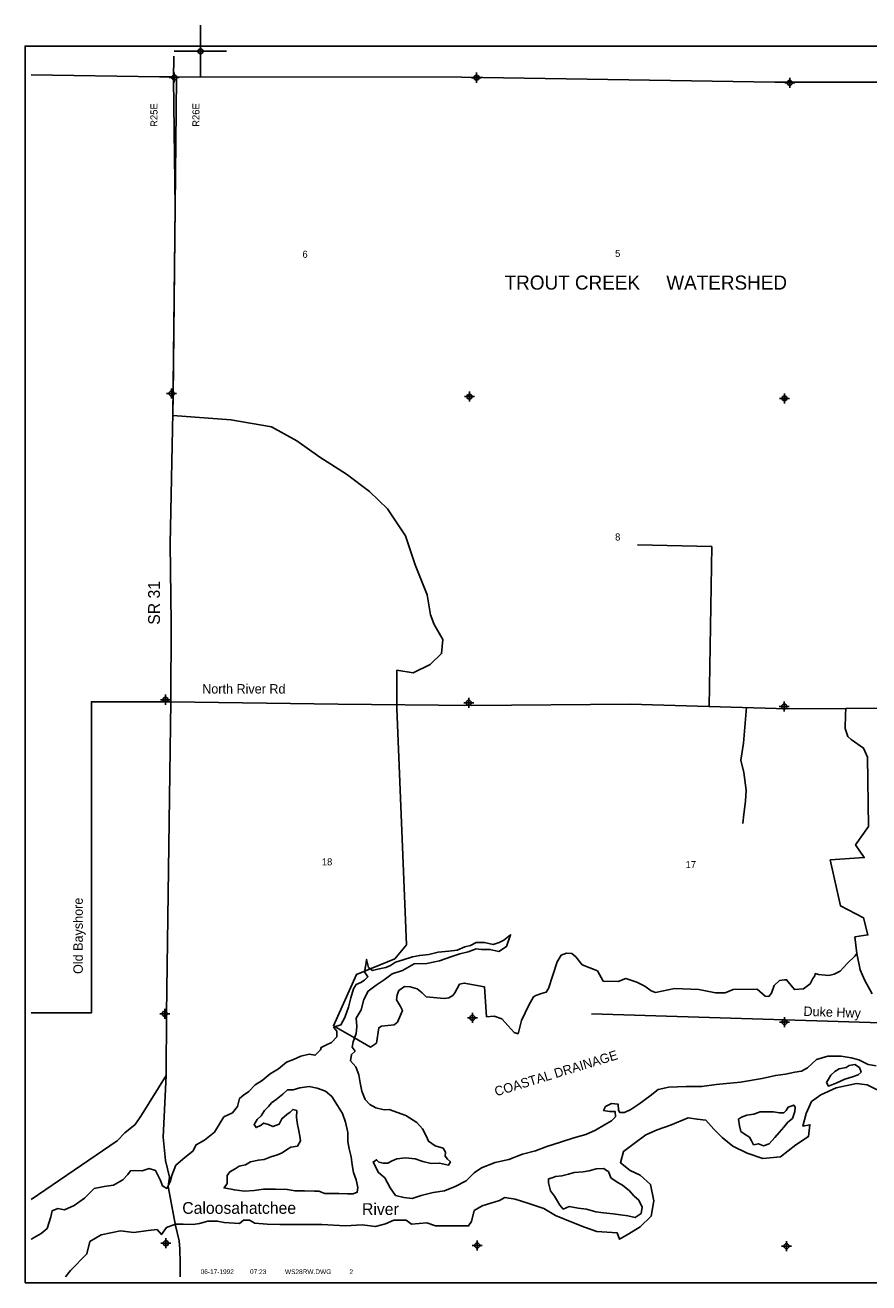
# Model space of a CAD drawing. Extents: x 248911 to 280927, y 865197 to 886883.
# Tile 1 of 2: x 248911 to 263241, y 865517 to 886883. Entities that reach past the tile are written whole.
import ezdxf
from ezdxf.enums import TextEntityAlignment as Align

# ---------------------------------------------------------------- set-up
doc = ezdxf.new("R2010")
doc.units = 0
doc.header["$LTSCALE"] = 800
doc.header["$PDMODE"] = 34
doc.header["$PDSIZE"] = 85
doc.linetypes.add('PHANTOM', pattern=[0])
doc.layers.get('0').update_dxf_attribs({"linetype": 'CONTINUOUS'})
for name, color, linetype in [('BORDER', 1, 'CONTINUOUS'), ('COUNTY', 15, 'PHANTOM'), ('MAJROADS', 9, 'CONTINUOUS'), ('MINROADS', 7, 'CONTINUOUS'), ('SEC', 2, 'CONTINUOUS'), ('TEXT', 7, 'CONTINUOUS'), ('WATER', 4, 'CONTINUOUS'), ('WSHEDS', 3, 'CONTINUOUS')]:
    doc.layers.add(name, color=color, linetype=linetype)

# ---------------------------------------------------------------- blocks, each defined once
blk = doc.blocks.new('TICK')
at = {"color": 0}
for points in [[(500, 0), (500, 1000)], [(0, 500), (1000, 500)]]:
    blk.add_lwpolyline(points, dxfattribs=at)
blk.add_point((500, 500), dxfattribs=at)
blk = doc.blocks.new('LOGON')
at = {"color": 0}
blk.add_attdef('DATE', text='', height=1, dxfattribs=at).set_placement((-1.87, 1.76), align=Align.RIGHT)
for tag, p in [('TIME', (1.56, 1.76)), ('DRAWING', (8.97, 1.76)), ('OPERATOR', (22.66, 1.76))]:
    blk.add_attdef(tag, p, '', height=1, dxfattribs=at)

msp = doc.modelspace()

# ---------------------------------------------------------------- linework, layer by layer
at = {"layer": 'BORDER', "color": 0}
msp.add_lwpolyline([(248911, 865517), (280927, 865517), (280927, 886527), (248911, 886527)], close=True, dxfattribs=at)
at = {"layer": 'COUNTY', "color": 0}
for points in [[(251433, 886003), (251194, 886003), (249011, 886040)], [(273280, 885753), (273224, 885755), (272402, 885786), (266950, 885917), (261647, 885912), (256329, 886000), (251433, 886003)]]:
    msp.add_lwpolyline(points, dxfattribs=at)
at = {"layer": 'MAJROADS', "color": 0}
for points in [[(251483, 885978), (251426, 880574), (251374, 878070), (251389, 876729), (251387, 875388), (251314, 870093), (251306, 869037), (251257, 867990), (251296, 867596), (251361, 867311), (251343, 867152), (251463, 866489), (251529, 866229), (251536, 866086), (251543, 865860), (251543, 865617)], [(251387, 875388), (250037, 875388), (250037, 870103), (249011, 870103)], [(262849, 875273), (261861, 875267), (259189, 875345), (256499, 875324), (254228, 875349), (251387, 875388)], [(266284, 875259), (266265, 875260), (265439, 875290), (262849, 875273)], [(249011, 866935), (250476, 867932), (250603, 868065), (250780, 868207), (250890, 868365), (251306, 869037)]]:
    msp.add_lwpolyline(points, dxfattribs=at)
at = {"layer": 'MINROADS', "color": 0}
for points in [[(260530, 875306), (260573, 878026), (259312, 878056)], [(261166, 875297), (261112, 874687), (261069, 874394), (261116, 874184), (261160, 873887), (261147, 873697), (261119, 873478), (261102, 873321)], [(267048, 870616), (264411, 870670), (264300, 870630), (264205, 870552), (264154, 870466), (264076, 870094), (264025, 870036), (263948, 869960), (263814, 869925), (258531, 870087)]]:
    msp.add_lwpolyline(points, dxfattribs=at)
at = {"layer": 'SEC', "color": 0}
for p in [(251444, 885994), (256579, 885991), (261897, 885903), (251398, 880625), (256457, 880572), (261809, 880543), (251294, 875424), (256445, 875370), (261805, 875307), (251281, 870088), (256508, 870018), (261809, 869947), (251302, 866189), (256589, 866152), (261842, 866140)]:
    msp.add_point(p, dxfattribs=at)
at = {"layer": 'WATER', "color": 0}
for points in [[(249011, 866254), (249025, 866265), (249185, 866357), (249286, 866440), (249346, 866640), (249372, 866741), (249464, 866782), (249581, 866756), (249741, 866830), (249918, 866955), (249977, 867013), (250086, 867121), (250254, 867153), (250413, 867177), (250573, 867269), (250657, 867360), (250699, 867418), (250767, 867426), (250900, 867417), (251018, 867458), (251127, 867424), (251209, 867256), (251242, 867164), (251317, 867121), (251377, 867230), (251402, 867338), (251471, 867514), (251622, 867647), (251757, 867755), (251816, 867863), (251959, 867938), (252127, 868079), (252221, 868237), (252288, 868337), (252431, 868404), (252516, 868512), (252550, 868646), (252617, 868704), (252710, 868770), (252819, 868878), (252937, 868953), (253072, 869069), (253215, 869152), (253350, 869268), (253467, 869309), (253593, 869367), (253736, 869400), (253836, 869382), (253929, 869474), (253937, 869516), (254021, 869557), (254114, 869598), (254207, 869698), (254207, 869790), (254149, 869858), (254275, 869899), (254343, 870024), (254403, 870199), (254445, 870358), (254488, 870509), (254531, 870584), (254615, 870617), (254674, 870658), (254733, 870716), (254674, 870800), (254700, 870918), (254709, 871010), (254742, 870875), (254809, 870825), (254926, 870849), (255035, 870873), (255119, 870906), (255203, 870964), (255329, 871006), (255488, 871055), (255614, 871079), (255765, 871095), (255924, 871136), (256109, 871151), (256251, 871167), (256377, 871225), (256478, 871249), (256570, 871299), (256713, 871298), (256863, 871263), (256964, 871296), (257040, 871338), (257157, 871429), (257089, 871228), (256955, 871146), (256804, 871180), (256662, 871181), (256570, 871190), (256435, 871141), (256293, 871108), (256158, 871059), (255949, 870985), (255731, 870944), (255521, 870937), (255319, 870821), (255143, 870764), (255009, 870664), (254874, 870573), (254739, 870473), (254663, 870332), (254620, 870156), (254535, 870014), (254543, 869872), (254534, 869755), (254482, 869613), (254465, 869521), (254515, 869453), (254456, 869395), (254438, 869286), (254530, 869185), (254579, 869051), (254603, 868917), (254628, 868774), (254685, 868631), (254768, 868547), (254869, 868488), (255011, 868453), (255094, 868461), (255379, 868359), (255562, 868240), (255662, 868131), (255720, 868013), (255761, 867921), (255878, 867845), (256011, 867802), (256053, 867735), (256044, 867668), (256085, 867617), (256135, 867575), (256102, 867517), (255951, 867551), (255809, 867544), (255666, 867578), (255533, 867621), (255374, 867639), (255223, 867623), (255147, 867590), (255072, 867549), (254996, 867549), (254921, 867566), (254879, 867609), (254821, 867567), (254912, 867391), (255020, 867298), (255111, 867130), (255202, 867003), (255344, 866969), (255486, 866951), (255638, 867001), (255839, 867049), (256032, 867082), (256216, 867156), (256401, 867247), (256536, 867388), (256662, 867471), (256897, 867562), (257124, 867610), (257359, 867701), (257577, 867758), (257770, 867832), (258005, 867906), (258232, 867980), (258433, 868037), (258601, 868112), (258752, 868203), (258870, 868269), (258937, 868335), (258930, 868428), (258838, 868428), (258737, 868446), (258771, 868512), (258872, 868562), (258981, 868553), (258988, 868452), (259013, 868410), (259089, 868410), (259198, 868459), (259332, 868551), (259526, 868692), (259661, 868800), (259845, 868840), (260138, 868855), (260406, 868853), (260649, 868885), (261060, 868924), (261429, 868989), (261655, 869038), (261823, 869062), (261982, 869094), (262100, 869110), (262201, 869168), (262352, 869309), (262545, 869367), (262771, 869365), (262939, 869339), (263072, 869305), (263231, 869228), (263365, 869202)], [(249596, 865617), (249683, 865726), (249961, 866009), (250012, 866218), (250205, 866334), (250532, 866400), (250758, 866373), (251001, 866405), (251152, 866421), (251227, 866337), (251311, 866454), (251462, 866512), (251596, 866511), (251764, 866510), (251873, 866526), (252015, 866567), (252174, 866566), (252291, 866540), (252551, 866522), (252618, 866581), (252719, 866580), (252810, 866529), (253020, 866511), (253237, 866510), (253430, 866509), (253648, 866508), (253949, 866506), (254351, 866487), (254636, 866502), (254862, 866476), (255029, 866517), (255172, 866583), (255381, 866582), (255473, 866514), (255733, 866538), (255883, 866487), (256185, 866485), (256444, 866484), (256495, 866559), (256538, 866743), (256672, 866826), (256966, 866916), (257058, 866966), (257234, 866940), (257451, 866872), (257719, 866778), (257919, 866660), (258195, 866550), (258412, 866465), (258621, 866388), (258964, 866369), (259005, 866260), (259165, 866352), (259358, 866468), (259543, 866651), (259587, 866910), (259530, 867187), (259355, 867347), (259188, 867423), (259021, 867558), (259072, 867750), (259257, 867883), (259451, 868033), (259644, 868116), (259870, 868198), (260172, 868322), (260323, 868296), (260473, 868279), (260607, 868127), (260748, 867984), (260932, 867841), (261174, 867722), (261441, 867628), (261743, 867660), (262003, 867860), (262214, 868001), (262240, 868202), (262122, 868177), (262174, 868395), (262267, 868595), (262427, 868712), (262687, 868827), (263031, 868901), (263215, 868883), (263440, 868765)]]:
    msp.add_lwpolyline(points, dxfattribs=at)
for points in [[(262740, 869151), (262665, 869109), (262597, 869043), (262555, 868976), (262521, 868918), (262554, 868859), (262697, 868917), (262831, 868974), (262966, 869015), (263058, 869048), (263109, 869098), (263084, 869174), (263001, 869224), (262908, 869208), (262858, 869175)], [(253366, 868796), (253290, 868722), (253172, 868630), (253096, 868572), (253046, 868514), (252978, 868447), (252919, 868356), (252851, 868289), (252801, 868206), (252834, 868155), (252918, 868196), (252960, 868230), (253043, 868204), (253119, 868170), (253228, 868211), (253270, 868303), (253355, 868378), (253413, 868419), (253456, 868461), (253523, 868444), (253522, 868326), (253538, 868209), (253562, 868100), (253578, 868008), (253586, 867932), (253535, 867840), (253426, 867824), (253350, 867775), (253275, 867725), (253199, 867692), (253082, 867659), (252972, 867610), (252872, 867602), (252738, 867570), (252653, 867520), (252544, 867496), (252477, 867454), (252385, 867404), (252342, 867338), (252342, 867246), (252341, 867204), (252291, 867129), (252466, 867094), (252634, 867076), (252801, 867083), (252961, 867107), (253162, 867106), (253363, 867105), (253496, 867079), (253656, 867077), (253823, 867076), (253898, 867076), (253999, 867033), (254107, 867032), (254241, 867032), (254384, 867031), (254484, 867030), (254552, 867055), (254560, 867138), (254536, 867264), (254487, 867390), (254463, 867524), (254447, 867658), (254414, 867793), (254390, 867918), (254391, 868069), (254350, 868245), (254301, 868396), (254218, 868531), (254119, 868682), (254011, 868775), (253869, 868826), (253735, 868853), (253575, 868829), (253466, 868796)], [(261796, 868161), (261863, 868244), (261947, 868310), (261982, 868427), (261991, 868503), (261966, 868536), (261873, 868503), (261839, 868445), (261797, 868403), (261722, 868404), (261621, 868421), (261513, 868422), (261395, 868423), (261286, 868382), (261169, 868366), (261076, 868333), (261026, 868300), (261042, 868182), (261066, 868090), (261141, 868039), (261216, 867989), (261250, 867930), (261283, 867863), (261366, 867879), (261450, 867845), (261551, 867877), (261644, 867986), (261720, 868069)], [(258817, 867410), (258784, 867427), (258742, 867461), (258608, 867454), (258491, 867421), (258390, 867405), (258239, 867389), (258138, 867365), (258029, 867332), (257920, 867325), (257862, 867300), (257803, 867283), (257802, 867216), (257835, 867082), (257901, 866990), (257951, 866906), (257992, 866838), (258051, 866771), (258151, 866812), (258302, 866786), (258444, 866768), (258603, 866725), (258737, 866708), (258896, 866690), (259021, 866672), (259147, 866654), (259272, 866628), (259373, 866695), (259391, 866804), (259333, 866921), (259250, 866997), (259175, 867081), (259058, 867174), (258967, 867225), (258858, 867301)]]:
    msp.add_lwpolyline(points, close=True, dxfattribs=at)
at = {"layer": 'WSHEDS', "color": 0}
for points in [[(251438, 886357), (251432, 885966), (251459, 883784), (251419, 880254), (252406, 880180), (253095, 880057), (253523, 879821), (253916, 879544), (254371, 879255), (254759, 878961), (255063, 878668), (255374, 878205), (255533, 877713), (255740, 877206), (255796, 876866), (255857, 876702), (256004, 876449), (255984, 876206), (255790, 876022), (255499, 875881), (255226, 875923), (255226, 875273), (255388, 871261), (255189, 871019), (254539, 870753), (254148, 869883), (254506, 869677)], [(263300, 870425), (263172, 870651), (263092, 870834), (263036, 871110), (263004, 871394), (263226, 871427), (263152, 871720), (262759, 871920), (262587, 872701), (263163, 872742), (263015, 872957), (263236, 873268), (263220, 874447), (263151, 874602), (262942, 874749), (262887, 874799), (262839, 874937), (262844, 875174), (262849, 875273), (263855, 875280)], [(254506, 869677), (254775, 869523), (254877, 869589), (254919, 869849), (254962, 869876), (255179, 869902), (255234, 869946), (255318, 870144), (255288, 870212), (255217, 870325), (255227, 870407), (255260, 870481), (255357, 870553), (255450, 870545), (255572, 870511), (255653, 870442), (255725, 870374), (256029, 870347), (256108, 870356), (256174, 870397), (256210, 870446), (256286, 870588), (256370, 870610), (256711, 870548), (256748, 870038), (256879, 870046), (257010, 870000), (257114, 869882), (257216, 869767), (257283, 869749), (257344, 869976), (257464, 870232), (257547, 870374), (257587, 870401), (257683, 870433), (257761, 870453), (257799, 870516), (257946, 870971), (258015, 871082), (258104, 871117), (258196, 871111), (258265, 871057), (258374, 870917), (258630, 870819), (258727, 870642), (258986, 870637), (259113, 870688), (259300, 870622), (259437, 870556), (259544, 870477), (259618, 870451), (259942, 870515), (260351, 870502), (260638, 870443), (260802, 870443), (260936, 870498), (261345, 870506), (261480, 870385), (261541, 870380), (261590, 870440), (261636, 870570), (261724, 870651), (261810, 870665), (261843, 870667), (261977, 870499), (262131, 870512), (262242, 870599), (262292, 870688), (262326, 870734), (262331, 870771), (262387, 870757), (262562, 870739), (262651, 870761), (262752, 870814), (262880, 870948), (263005, 871069), (263036, 871110)]]:
    msp.add_lwpolyline(points, dxfattribs=at)

# ---------------------------------------------------------------- block references
at = {"color": 0, "xscale": 0.8891110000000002, "yscale": 0.8891110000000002, "zscale": 0.8891110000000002}
msp.add_blockref('TICK', (251444, 885994), dxfattribs=at)
at = {"layer": 'TEXT', "color": 0, "xscale": 80.04, "yscale": 80.04, "zscale": 80.04}
msp.add_blockref('LOGON', (252606, 865525), dxfattribs=at).add_auto_attribs({'DATE': '06-17-1992', 'TIME': '07:23', 'OPERATOR': '2', 'DRAWING': 'WS28RW.DWG'})

# ---------------------------------------------------------------- texts
at = {"layer": 'MAJROADS', "color": 0}
for s, height, p in [('SR 31', 200, (251200, 876697)), ('Old Bayshore', 160, (249890, 870764))]:
    msp.add_text(s, height=height, rotation=90, dxfattribs=at).set_placement(p)
msp.add_text('North River Rd', height=160, dxfattribs=at).set_placement((251918, 875528))
at = {"layer": 'MINROADS', "color": 0}
msp.add_text('Duke Hwy', height=160, rotation=358, dxfattribs=at).set_placement((262129, 870053))
at = {"layer": 'TEXT', "color": 0}
for s, height, rotation, p in [('R25E', 120, 90, (251159, 885155)), ('R26E', 120, 90, (251872, 885156)), ('COASTAL DRAINAGE', 160, 17, (256912, 868684))]:
    msp.add_text(s, height=height, rotation=rotation, dxfattribs=at).set_placement(p)
for s, p in [('6', (253666, 882931)), ('5', (258976, 882946)), ('8', (258976, 878128)), ('18', (254039, 872609)), ('17', (260217, 872562))]:
    msp.add_text(s, height=120, dxfattribs=at).set_placement(p, align=Align.CENTER)
msp.add_text('TROUT CREEK     WATERSHED', height=240, dxfattribs=at).set_placement((257055, 882390))
at = {"layer": 'WATER', "color": 0}
for s, p in [('Caloosahatchee', (251580, 866689)), ('River', (254633, 866670))]:
    msp.add_text(s, height=200, dxfattribs=at).set_placement(p)

doc.saveas('drawing.dxf')
